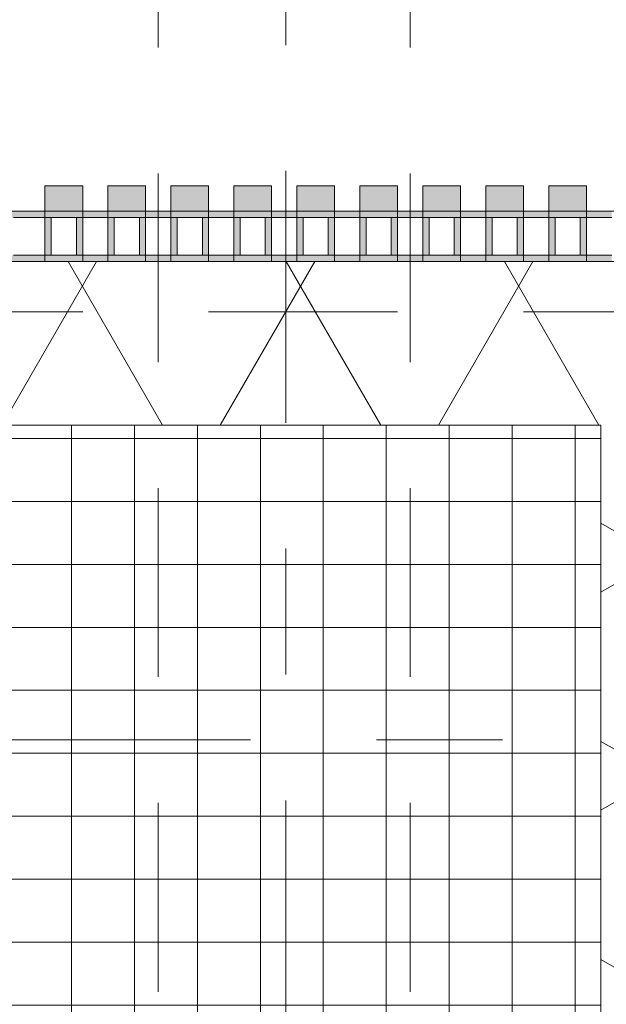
# Model space of a CAD drawing. Header units: metres. Extents: x -167 to 233, y -155 to 122.
# Tile 206 of 215: x 57.541 to 58.007, y 43.38 to 44.162. Entities that reach past the tile are written whole.
import ezdxf
from ezdxf.enums import TextEntityAlignment as Align

# ---------------------------------------------------------------- set-up
doc = ezdxf.new("R2010")
doc.units = ezdxf.units.M
doc.header["$MEASUREMENT"] = 0
for name, pattern in [('Achse', [0.4, 0.2, -0.1, 0, -0.1]), ('Raster', [0.4, 0.2, -0.1, 0, -0.1]), ('Strichlinie eng', [0.23, 0.15, -0.08]), ('Untersicht', [0.2, 0.15, -0.05])]:
    doc.linetypes.add(name, pattern=pattern)
for name, color, linetype in [('10 Stütze', 7, 'Continuous'), ('20 Decke', 7, 'Continuous'), ('20 Träger', 7, 'Continuous'), ('50 Sanitäreinrichtung', 7, 'Continuous'), ('90 Achsraster', 7, 'Continuous'), ('94 Genehmigungsplanung Bemaßung', 7, 'Continuous')]:
    doc.layers.add(name, color=color, linetype=linetype)
doc.styles.add('ERSTELLTER_STIL_1', font='arial.ttf')
doc.styles.add('ERSTELLTER_STIL_2', font='arial.ttf')
doc.dimstyles.new('ERSTELLTER_STIL__1', dxfattribs={"dimtxt": 0.25, "dimasz": 0.19, "dimexe": 0.18, "dimexo": 0.1, "dimgap": 0, "dimtad": 1, "dimtih": 1, "dimtoh": 1, "dimzin": 0, "dimdsep": 46, "dimtxsty": 'ERSTELLTER_STIL_1', "dimblk": 'ARROWHEAD_6', "dimblk1": 'ARROWHEAD_6', "dimblk2": 'ARROWHEAD_6', "dimcen": 0.09, "dimclrd": 7, "dimclre": 7, "dimclrt": 7, "dimazin": 0, "dimtfac": 1, "dimtdec": 4, "dimtmove": 0, "dimatfit": 3, "dimfxl": 1, "dimtolj": 1, "dimtzin": 0, "dimarcsym": 0})
doc.dimstyles.new('ERSTELLTER_STIL__2', dxfattribs={"dimtxt": 0.25, "dimasz": 0.19, "dimexe": 0.18, "dimexo": 0.1, "dimgap": 0, "dimtad": 1, "dimzin": 0, "dimdsep": 46, "dimtxsty": 'ERSTELLTER_STIL_1', "dimblk": 'ARROWHEAD_6', "dimblk1": 'ARROWHEAD_6', "dimblk2": 'ARROWHEAD_6', "dimcen": 0.09, "dimclrd": 7, "dimclre": 7, "dimclrt": 7, "dimazin": 0, "dimtfac": 1, "dimtdec": 4, "dimtmove": 0, "dimatfit": 3, "dimfxl": 1, "dimtolj": 1, "dimtzin": 0, "dimarcsym": 0})
pattern_1 = [(60, (0, 0), (-0.1299038, 0.075), []), (120, (0, 0), (0.1299038, 0.075), [])]

# ---------------------------------------------------------------- blocks, each defined once
blk = doc.blocks.new('Rechteck Raster Kassetten Fassade - ACB')
at = {"layer": '50 Sanitäreinrichtung', "linetype": 'Continuous', "lineweight": 0, "true_color": 0x9e9e9e}
for points in [[(19.84, 0.17), (19.84, 0.19), (19.81, 0.19), (19.81, 0.17)], [(19.89, 0.17), (19.89, 0.19), (19.86, 0.19), (19.86, 0.17)], [(19.94, 0.17), (19.94, 0.19), (19.91, 0.19), (19.91, 0.17)], [(19.99, 0.17), (19.99, 0.19), (19.96, 0.19), (19.96, 0.17)], [(20.04, 0.17), (20.04, 0.19), (20.01, 0.19), (20.01, 0.17)], [(20.09, 0.17), (20.09, 0.19), (20.06, 0.19), (20.06, 0.17)], [(20.14, 0.17), (20.14, 0.19), (20.11, 0.19), (20.11, 0.17)], [(20.19, 0.17), (20.19, 0.19), (20.16, 0.19), (20.16, 0.17)], [(20.24, 0.17), (20.24, 0.19), (20.21, 0.19), (20.21, 0.17)], [(19.76, 0.13), (19.81, 0.13), (19.81, 0.135), (19.765, 0.135), (19.765, 0.165), (19.81, 0.165), (19.81, 0.17), (19.76, 0.17)], [(19.81, 0.13), (19.86, 0.13), (19.86, 0.135), (19.815, 0.135), (19.815, 0.165), (19.86, 0.165), (19.86, 0.17), (19.81, 0.17)], [(19.835, 0.165), (19.835, 0.135), (19.84, 0.135), (19.84, 0.165)], [(19.86, 0.13), (19.91, 0.13), (19.91, 0.135), (19.865, 0.135), (19.865, 0.165), (19.91, 0.165), (19.91, 0.17), (19.86, 0.17)], [(19.885, 0.165), (19.885, 0.135), (19.89, 0.135), (19.89, 0.165)], [(19.91, 0.13), (19.96, 0.13), (19.96, 0.135), (19.915, 0.135), (19.915, 0.165), (19.96, 0.165), (19.96, 0.17), (19.91, 0.17)], [(19.935, 0.165), (19.935, 0.135), (19.94, 0.135), (19.94, 0.165)], [(19.96, 0.13), (20.01, 0.13), (20.01, 0.135), (19.965, 0.135), (19.965, 0.165), (20.01, 0.165), (20.01, 0.17), (19.96, 0.17)], [(19.985, 0.165), (19.985, 0.135), (19.99, 0.135), (19.99, 0.165)], [(20.01, 0.13), (20.06, 0.13), (20.06, 0.135), (20.015, 0.135), (20.015, 0.165), (20.06, 0.165), (20.06, 0.17), (20.01, 0.17)], [(20.035, 0.165), (20.035, 0.135), (20.04, 0.135), (20.04, 0.165)], [(20.06, 0.13), (20.11, 0.13), (20.11, 0.135), (20.065, 0.135), (20.065, 0.165), (20.11, 0.165), (20.11, 0.17), (20.06, 0.17)], [(20.085, 0.165), (20.085, 0.135), (20.09, 0.135), (20.09, 0.165)], [(20.11, 0.13), (20.16, 0.13), (20.16, 0.135), (20.115, 0.135), (20.115, 0.165), (20.16, 0.165), (20.16, 0.17), (20.11, 0.17)], [(20.135, 0.165), (20.135, 0.135), (20.14, 0.135), (20.14, 0.165)], [(20.16, 0.13), (20.21, 0.13), (20.21, 0.135), (20.165, 0.135), (20.165, 0.165), (20.21, 0.165), (20.21, 0.17), (20.16, 0.17)], [(20.185, 0.165), (20.185, 0.135), (20.19, 0.135), (20.19, 0.165)], [(20.21, 0.13), (20.26, 0.13), (20.26, 0.135), (20.215, 0.135), (20.215, 0.165), (20.26, 0.165), (20.26, 0.17), (20.21, 0.17)], [(20.235, 0.165), (20.235, 0.135), (20.24, 0.135), (20.24, 0.165)]]:
    blk.add_hatch(color=253, dxfattribs=at).paths.add_polyline_path(points)
at = {"layer": '50 Sanitäreinrichtung', "linetype": 'Continuous', "lineweight": 18}
h = blk.add_hatch(dxfattribs=at)
h.set_pattern_fill('Dämmung__weich_0001', color=8, style=0, pattern_type=2)
h.set_pattern_definition(pattern_1)
h.paths.add_polyline_path([(0, 0), (20.25, 0), (20.38, 0.13), (0, 0.13)])
at = {"layer": '50 Sanitäreinrichtung', "color": 251, "linetype": 'Continuous', "lineweight": 18, "true_color": 0x5f5f5f}
for p, q in [((19.84, 0.19), (19.81, 0.19)), ((19.81, 0.19), (19.81, 0.17)), ((19.84, 0.19), (19.81, 0.19)), ((19.81, 0.19), (19.81, 0.17)), ((19.84, 0.19), (19.84, 0.17)), ((19.84, 0.19), (19.84, 0.17)), ((19.89, 0.19), (19.86, 0.19)), ((19.86, 0.19), (19.86, 0.17)), ((19.89, 0.19), (19.86, 0.19)), ((19.86, 0.19), (19.86, 0.17)), ((19.89, 0.19), (19.89, 0.17)), ((19.89, 0.19), (19.89, 0.17)), ((19.94, 0.19), (19.91, 0.19)), ((19.91, 0.19), (19.91, 0.17)), ((19.94, 0.19), (19.91, 0.19)), ((19.91, 0.19), (19.91, 0.17)), ((19.94, 0.19), (19.94, 0.17)), ((19.94, 0.19), (19.94, 0.17)), ((19.99, 0.19), (19.96, 0.19)), ((19.96, 0.19), (19.96, 0.17)), ((19.99, 0.19), (19.96, 0.19)), ((19.96, 0.19), (19.96, 0.17)), ((19.99, 0.19), (19.99, 0.17)), ((19.99, 0.19), (19.99, 0.17)), ((20.04, 0.19), (20.01, 0.19)), ((20.01, 0.19), (20.01, 0.17)), ((20.04, 0.19), (20.01, 0.19)), ((20.01, 0.19), (20.01, 0.17)), ((20.04, 0.19), (20.04, 0.17)), ((20.04, 0.19), (20.04, 0.17)), ((20.09, 0.19), (20.06, 0.19)), ((20.06, 0.19), (20.06, 0.17)), ((20.09, 0.19), (20.06, 0.19)), ((20.06, 0.19), (20.06, 0.17)), ((20.09, 0.19), (20.09, 0.17)), ((20.09, 0.19), (20.09, 0.17)), ((20.14, 0.19), (20.11, 0.19)), ((20.11, 0.19), (20.11, 0.17)), ((20.14, 0.19), (20.11, 0.19)), ((20.11, 0.19), (20.11, 0.17)), ((20.14, 0.19), (20.14, 0.17)), ((20.14, 0.19), (20.14, 0.17)), ((20.19, 0.19), (20.16, 0.19)), ((20.16, 0.19), (20.16, 0.17)), ((20.19, 0.19), (20.16, 0.19)), ((20.16, 0.19), (20.16, 0.17)), ((20.19, 0.19), (20.19, 0.17)), ((20.19, 0.19), (20.19, 0.17)), ((20.24, 0.19), (20.21, 0.19)), ((20.21, 0.19), (20.21, 0.17)), ((20.24, 0.19), (20.21, 0.19)), ((20.21, 0.19), (20.21, 0.17)), ((20.24, 0.19), (20.24, 0.17)), ((20.24, 0.19), (20.24, 0.17)), ((19.84, 0.17), (19.76, 0.17)), ((19.84, 0.17), (19.76, 0.17)), ((19.79, 0.165), (19.785, 0.165)), ((19.79, 0.165), (19.785, 0.165)), ((19.81, 0.165), (19.79, 0.165)), ((19.81, 0.165), (19.79, 0.165)), ((19.89, 0.17), (19.81, 0.17)), ((19.81, 0.17), (19.81, 0.165)), ((19.89, 0.17), (19.81, 0.17)), ((19.81, 0.17), (19.81, 0.165)), ((19.84, 0.17), (19.81, 0.17)), ((19.84, 0.17), (19.81, 0.17)), ((19.815, 0.165), (19.81, 0.165)), ((19.81, 0.165), (19.81, 0.135)), ((19.815, 0.165), (19.81, 0.165)), ((19.81, 0.165), (19.81, 0.135)), ((19.835, 0.165), (19.815, 0.165)), ((19.815, 0.165), (19.815, 0.135)), ((19.835, 0.165), (19.815, 0.165)), ((19.835, 0.165), (19.815, 0.165)), ((19.815, 0.165), (19.815, 0.135)), ((19.835, 0.165), (19.815, 0.165)), ((19.835, 0.165), (19.835, 0.135)), ((19.84, 0.165), (19.835, 0.165)), ((19.835, 0.165), (19.835, 0.135)), ((19.84, 0.165), (19.835, 0.165)), ((19.84, 0.17), (19.84, 0.165)), ((19.84, 0.17), (19.84, 0.165)), ((19.84, 0.165), (19.84, 0.135)), ((19.86, 0.165), (19.84, 0.165)), ((19.84, 0.165), (19.84, 0.135)), ((19.86, 0.165), (19.84, 0.165)), ((19.94, 0.17), (19.86, 0.17)), ((19.86, 0.17), (19.86, 0.165)), ((19.94, 0.17), (19.86, 0.17)), ((19.86, 0.17), (19.86, 0.165)), ((19.89, 0.17), (19.86, 0.17)), ((19.89, 0.17), (19.86, 0.17)), ((19.865, 0.165), (19.86, 0.165)), ((19.86, 0.165), (19.86, 0.135)), ((19.865, 0.165), (19.86, 0.165)), ((19.86, 0.165), (19.86, 0.135)), ((19.885, 0.165), (19.865, 0.165)), ((19.865, 0.165), (19.865, 0.135)), ((19.885, 0.165), (19.865, 0.165)), ((19.885, 0.165), (19.865, 0.165)), ((19.865, 0.165), (19.865, 0.135)), ((19.885, 0.165), (19.865, 0.165)), ((19.885, 0.165), (19.885, 0.135)), ((19.89, 0.165), (19.885, 0.165)), ((19.885, 0.165), (19.885, 0.135)), ((19.89, 0.165), (19.885, 0.165)), ((19.89, 0.17), (19.89, 0.165)), ((19.89, 0.17), (19.89, 0.165)), ((19.89, 0.165), (19.89, 0.135)), ((19.91, 0.165), (19.89, 0.165)), ((19.89, 0.165), (19.89, 0.135)), ((19.91, 0.165), (19.89, 0.165)), ((19.99, 0.17), (19.91, 0.17)), ((19.91, 0.17), (19.91, 0.165)), ((19.99, 0.17), (19.91, 0.17)), ((19.91, 0.17), (19.91, 0.165)), ((19.94, 0.17), (19.91, 0.17)), ((19.94, 0.17), (19.91, 0.17)), ((19.915, 0.165), (19.91, 0.165)), ((19.91, 0.165), (19.91, 0.135)), ((19.915, 0.165), (19.91, 0.165)), ((19.91, 0.165), (19.91, 0.135)), ((19.935, 0.165), (19.915, 0.165)), ((19.915, 0.165), (19.915, 0.135)), ((19.935, 0.165), (19.915, 0.165)), ((19.935, 0.165), (19.915, 0.165)), ((19.915, 0.165), (19.915, 0.135)), ((19.935, 0.165), (19.915, 0.165)), ((19.935, 0.165), (19.935, 0.135)), ((19.94, 0.165), (19.935, 0.165)), ((19.935, 0.165), (19.935, 0.135)), ((19.94, 0.165), (19.935, 0.165)), ((19.94, 0.17), (19.94, 0.165)), ((19.94, 0.17), (19.94, 0.165)), ((19.94, 0.165), (19.94, 0.135)), ((19.96, 0.165), (19.94, 0.165)), ((19.94, 0.165), (19.94, 0.135)), ((19.96, 0.165), (19.94, 0.165)), ((20.04, 0.17), (19.96, 0.17)), ((19.96, 0.17), (19.96, 0.165)), ((20.04, 0.17), (19.96, 0.17)), ((19.96, 0.17), (19.96, 0.165)), ((19.99, 0.17), (19.96, 0.17)), ((19.99, 0.17), (19.96, 0.17)), ((19.965, 0.165), (19.96, 0.165)), ((19.96, 0.165), (19.96, 0.135)), ((19.965, 0.165), (19.96, 0.165)), ((19.96, 0.165), (19.96, 0.135)), ((19.985, 0.165), (19.965, 0.165)), ((19.965, 0.165), (19.965, 0.135)), ((19.985, 0.165), (19.965, 0.165)), ((19.985, 0.165), (19.965, 0.165)), ((19.965, 0.165), (19.965, 0.135)), ((19.985, 0.165), (19.965, 0.165)), ((19.985, 0.165), (19.985, 0.135)), ((19.99, 0.165), (19.985, 0.165)), ((19.985, 0.165), (19.985, 0.135)), ((19.99, 0.165), (19.985, 0.165)), ((19.99, 0.17), (19.99, 0.165)), ((19.99, 0.17), (19.99, 0.165)), ((19.99, 0.165), (19.99, 0.135)), ((20.01, 0.165), (19.99, 0.165)), ((19.99, 0.165), (19.99, 0.135)), ((20.01, 0.165), (19.99, 0.165)), ((20.09, 0.17), (20.01, 0.17)), ((20.01, 0.17), (20.01, 0.165)), ((20.09, 0.17), (20.01, 0.17)), ((20.01, 0.17), (20.01, 0.165)), ((20.04, 0.17), (20.01, 0.17)), ((20.04, 0.17), (20.01, 0.17)), ((20.015, 0.165), (20.01, 0.165)), ((20.01, 0.165), (20.01, 0.135)), ((20.015, 0.165), (20.01, 0.165)), ((20.01, 0.165), (20.01, 0.135)), ((20.035, 0.165), (20.015, 0.165)), ((20.015, 0.165), (20.015, 0.135)), ((20.035, 0.165), (20.015, 0.165)), ((20.035, 0.165), (20.015, 0.165)), ((20.015, 0.165), (20.015, 0.135)), ((20.035, 0.165), (20.015, 0.165)), ((20.035, 0.165), (20.035, 0.135)), ((20.04, 0.165), (20.035, 0.165)), ((20.035, 0.165), (20.035, 0.135)), ((20.04, 0.165), (20.035, 0.165)), ((20.04, 0.17), (20.04, 0.165)), ((20.04, 0.17), (20.04, 0.165)), ((20.04, 0.165), (20.04, 0.135)), ((20.06, 0.165), (20.04, 0.165)), ((20.04, 0.165), (20.04, 0.135)), ((20.06, 0.165), (20.04, 0.165)), ((20.14, 0.17), (20.06, 0.17)), ((20.06, 0.17), (20.06, 0.165)), ((20.14, 0.17), (20.06, 0.17)), ((20.06, 0.17), (20.06, 0.165)), ((20.09, 0.17), (20.06, 0.17)), ((20.09, 0.17), (20.06, 0.17)), ((20.065, 0.165), (20.06, 0.165)), ((20.06, 0.165), (20.06, 0.135)), ((20.065, 0.165), (20.06, 0.165)), ((20.06, 0.165), (20.06, 0.135)), ((20.085, 0.165), (20.065, 0.165)), ((20.065, 0.165), (20.065, 0.135)), ((20.085, 0.165), (20.065, 0.165)), ((20.085, 0.165), (20.065, 0.165)), ((20.065, 0.165), (20.065, 0.135)), ((20.085, 0.165), (20.065, 0.165)), ((20.085, 0.165), (20.085, 0.135)), ((20.09, 0.165), (20.085, 0.165)), ((20.085, 0.165), (20.085, 0.135)), ((20.09, 0.165), (20.085, 0.165)), ((20.09, 0.17), (20.09, 0.165)), ((20.09, 0.17), (20.09, 0.165)), ((20.09, 0.165), (20.09, 0.135)), ((20.11, 0.165), (20.09, 0.165)), ((20.09, 0.165), (20.09, 0.135)), ((20.11, 0.165), (20.09, 0.165)), ((20.19, 0.17), (20.11, 0.17)), ((20.11, 0.17), (20.11, 0.165)), ((20.19, 0.17), (20.11, 0.17)), ((20.11, 0.17), (20.11, 0.165)), ((20.14, 0.17), (20.11, 0.17)), ((20.14, 0.17), (20.11, 0.17)), ((20.115, 0.165), (20.11, 0.165)), ((20.11, 0.165), (20.11, 0.135)), ((20.115, 0.165), (20.11, 0.165)), ((20.11, 0.165), (20.11, 0.135)), ((20.135, 0.165), (20.115, 0.165)), ((20.115, 0.165), (20.115, 0.135)), ((20.135, 0.165), (20.115, 0.165)), ((20.135, 0.165), (20.115, 0.165)), ((20.115, 0.165), (20.115, 0.135)), ((20.135, 0.165), (20.115, 0.165)), ((20.135, 0.165), (20.135, 0.135)), ((20.14, 0.165), (20.135, 0.165)), ((20.135, 0.165), (20.135, 0.135)), ((20.14, 0.165), (20.135, 0.165)), ((20.14, 0.17), (20.14, 0.165)), ((20.14, 0.17), (20.14, 0.165)), ((20.14, 0.165), (20.14, 0.135)), ((20.16, 0.165), (20.14, 0.165)), ((20.14, 0.165), (20.14, 0.135)), ((20.16, 0.165), (20.14, 0.165)), ((20.24, 0.17), (20.16, 0.17)), ((20.16, 0.17), (20.16, 0.165)), ((20.24, 0.17), (20.16, 0.17)), ((20.16, 0.17), (20.16, 0.165)), ((20.19, 0.17), (20.16, 0.17)), ((20.19, 0.17), (20.16, 0.17)), ((20.165, 0.165), (20.16, 0.165)), ((20.16, 0.165), (20.16, 0.135)), ((20.165, 0.165), (20.16, 0.165)), ((20.16, 0.165), (20.16, 0.135)), ((20.185, 0.165), (20.165, 0.165)), ((20.165, 0.165), (20.165, 0.135)), ((20.185, 0.165), (20.165, 0.165)), ((20.185, 0.165), (20.165, 0.165)), ((20.165, 0.165), (20.165, 0.135)), ((20.185, 0.165), (20.165, 0.165)), ((20.185, 0.165), (20.185, 0.135)), ((20.19, 0.165), (20.185, 0.165)), ((20.185, 0.165), (20.185, 0.135)), ((20.19, 0.165), (20.185, 0.165)), ((20.19, 0.17), (20.19, 0.165)), ((20.19, 0.17), (20.19, 0.165)), ((20.19, 0.165), (20.19, 0.135)), ((20.21, 0.165), (20.19, 0.165)), ((20.19, 0.165), (20.19, 0.135)), ((20.21, 0.165), (20.19, 0.165)), ((20.29, 0.17), (20.21, 0.17)), ((20.21, 0.17), (20.21, 0.165)), ((20.29, 0.17), (20.21, 0.17)), ((20.21, 0.17), (20.21, 0.165)), ((20.24, 0.17), (20.21, 0.17)), ((20.24, 0.17), (20.21, 0.17)), ((20.215, 0.165), (20.21, 0.165)), ((20.21, 0.165), (20.21, 0.135)), ((20.215, 0.165), (20.21, 0.165)), ((20.21, 0.165), (20.21, 0.135)), ((20.235, 0.165), (20.215, 0.165)), ((20.215, 0.165), (20.215, 0.135)), ((20.235, 0.165), (20.215, 0.165)), ((20.235, 0.165), (20.215, 0.165)), ((20.215, 0.165), (20.215, 0.135)), ((20.235, 0.165), (20.215, 0.165)), ((20.235, 0.165), (20.235, 0.135)), ((20.24, 0.165), (20.235, 0.165)), ((20.235, 0.165), (20.235, 0.135)), ((20.24, 0.165), (20.235, 0.165)), ((20.24, 0.17), (20.24, 0.165)), ((20.24, 0.17), (20.24, 0.165)), ((20.24, 0.165), (20.24, 0.135)), ((20.26, 0.165), (20.24, 0.165)), ((20.24, 0.165), (20.24, 0.135)), ((20.26, 0.165), (20.24, 0.165)), ((19.79, 0.135), (19.785, 0.135)), ((19.79, 0.135), (19.785, 0.135)), ((19.81, 0.135), (19.79, 0.135)), ((19.81, 0.135), (19.79, 0.135)), ((19.815, 0.135), (19.81, 0.135)), ((19.81, 0.135), (19.81, 0.13)), ((19.815, 0.135), (19.81, 0.135)), ((19.81, 0.135), (19.81, 0.13)), ((19.835, 0.135), (19.815, 0.135)), ((19.835, 0.135), (19.815, 0.135)), ((19.835, 0.135), (19.815, 0.135)), ((19.835, 0.135), (19.815, 0.135)), ((19.84, 0.135), (19.835, 0.135)), ((19.84, 0.135), (19.835, 0.135)), ((19.84, 0.135), (19.84, 0.13)), ((19.86, 0.135), (19.84, 0.135)), ((19.84, 0.135), (19.84, 0.13)), ((19.86, 0.135), (19.84, 0.135)), ((19.865, 0.135), (19.86, 0.135)), ((19.86, 0.135), (19.86, 0.13)), ((19.865, 0.135), (19.86, 0.135)), ((19.86, 0.135), (19.86, 0.13)), ((19.885, 0.135), (19.865, 0.135)), ((19.885, 0.135), (19.865, 0.135)), ((19.885, 0.135), (19.865, 0.135)), ((19.885, 0.135), (19.865, 0.135)), ((19.89, 0.135), (19.885, 0.135)), ((19.89, 0.135), (19.885, 0.135)), ((19.89, 0.135), (19.89, 0.13)), ((19.91, 0.135), (19.89, 0.135)), ((19.89, 0.135), (19.89, 0.13)), ((19.91, 0.135), (19.89, 0.135)), ((19.915, 0.135), (19.91, 0.135)), ((19.91, 0.135), (19.91, 0.13)), ((19.915, 0.135), (19.91, 0.135)), ((19.91, 0.135), (19.91, 0.13)), ((19.935, 0.135), (19.915, 0.135)), ((19.935, 0.135), (19.915, 0.135)), ((19.935, 0.135), (19.915, 0.135)), ((19.935, 0.135), (19.915, 0.135)), ((19.94, 0.135), (19.935, 0.135)), ((19.94, 0.135), (19.935, 0.135)), ((19.94, 0.135), (19.94, 0.13)), ((19.96, 0.135), (19.94, 0.135)), ((19.94, 0.135), (19.94, 0.13)), ((19.96, 0.135), (19.94, 0.135)), ((19.965, 0.135), (19.96, 0.135)), ((19.96, 0.135), (19.96, 0.13)), ((19.965, 0.135), (19.96, 0.135)), ((19.96, 0.135), (19.96, 0.13)), ((19.985, 0.135), (19.965, 0.135)), ((19.985, 0.135), (19.965, 0.135)), ((19.985, 0.135), (19.965, 0.135)), ((19.985, 0.135), (19.965, 0.135)), ((19.99, 0.135), (19.985, 0.135)), ((19.99, 0.135), (19.985, 0.135)), ((19.99, 0.135), (19.99, 0.13)), ((20.01, 0.135), (19.99, 0.135)), ((19.99, 0.135), (19.99, 0.13)), ((20.01, 0.135), (19.99, 0.135)), ((20.015, 0.135), (20.01, 0.135)), ((20.01, 0.135), (20.01, 0.13)), ((20.015, 0.135), (20.01, 0.135)), ((20.01, 0.135), (20.01, 0.13)), ((20.035, 0.135), (20.015, 0.135)), ((20.035, 0.135), (20.015, 0.135)), ((20.035, 0.135), (20.015, 0.135)), ((20.035, 0.135), (20.015, 0.135)), ((20.04, 0.135), (20.035, 0.135)), ((20.04, 0.135), (20.035, 0.135)), ((20.04, 0.135), (20.04, 0.13)), ((20.06, 0.135), (20.04, 0.135)), ((20.04, 0.135), (20.04, 0.13)), ((20.06, 0.135), (20.04, 0.135)), ((20.065, 0.135), (20.06, 0.135)), ((20.06, 0.135), (20.06, 0.13)), ((20.065, 0.135), (20.06, 0.135)), ((20.06, 0.135), (20.06, 0.13)), ((20.085, 0.135), (20.065, 0.135)), ((20.085, 0.135), (20.065, 0.135)), ((20.085, 0.135), (20.065, 0.135)), ((20.085, 0.135), (20.065, 0.135)), ((20.09, 0.135), (20.085, 0.135)), ((20.09, 0.135), (20.085, 0.135)), ((20.09, 0.135), (20.09, 0.13)), ((20.11, 0.135), (20.09, 0.135)), ((20.09, 0.135), (20.09, 0.13)), ((20.11, 0.135), (20.09, 0.135)), ((20.115, 0.135), (20.11, 0.135)), ((20.11, 0.135), (20.11, 0.13)), ((20.115, 0.135), (20.11, 0.135)), ((20.11, 0.135), (20.11, 0.13)), ((20.135, 0.135), (20.115, 0.135)), ((20.135, 0.135), (20.115, 0.135)), ((20.135, 0.135), (20.115, 0.135)), ((20.135, 0.135), (20.115, 0.135)), ((20.14, 0.135), (20.135, 0.135)), ((20.14, 0.135), (20.135, 0.135)), ((20.14, 0.135), (20.14, 0.13)), ((20.16, 0.135), (20.14, 0.135)), ((20.14, 0.135), (20.14, 0.13)), ((20.16, 0.135), (20.14, 0.135)), ((20.165, 0.135), (20.16, 0.135)), ((20.16, 0.135), (20.16, 0.13)), ((20.165, 0.135), (20.16, 0.135)), ((20.16, 0.135), (20.16, 0.13)), ((20.185, 0.135), (20.165, 0.135)), ((20.185, 0.135), (20.165, 0.135)), ((20.185, 0.135), (20.165, 0.135)), ((20.185, 0.135), (20.165, 0.135)), ((20.19, 0.135), (20.185, 0.135)), ((20.19, 0.135), (20.185, 0.135)), ((20.19, 0.135), (20.19, 0.13)), ((20.21, 0.135), (20.19, 0.135)), ((20.19, 0.135), (20.19, 0.13)), ((20.21, 0.135), (20.19, 0.135)), ((20.215, 0.135), (20.21, 0.135)), ((20.21, 0.135), (20.21, 0.13)), ((20.215, 0.135), (20.21, 0.135)), ((20.21, 0.135), (20.21, 0.13)), ((20.235, 0.135), (20.215, 0.135)), ((20.235, 0.135), (20.215, 0.135)), ((20.235, 0.135), (20.215, 0.135)), ((20.235, 0.135), (20.215, 0.135)), ((20.24, 0.135), (20.235, 0.135)), ((20.24, 0.135), (20.235, 0.135)), ((20.24, 0.135), (20.24, 0.13)), ((20.26, 0.135), (20.24, 0.135)), ((20.24, 0.135), (20.24, 0.13)), ((20.26, 0.135), (20.24, 0.135)), ((20.38, 0.13), (0, 0.13)), ((19.84, 0.13), (19.76, 0.13)), ((19.84, 0.13), (19.76, 0.13)), ((19.89, 0.13), (19.81, 0.13)), ((19.89, 0.13), (19.81, 0.13)), ((19.94, 0.13), (19.86, 0.13)), ((19.94, 0.13), (19.86, 0.13)), ((19.99, 0.13), (19.91, 0.13)), ((19.99, 0.13), (19.91, 0.13)), ((20.04, 0.13), (19.96, 0.13)), ((20.04, 0.13), (19.96, 0.13)), ((20.09, 0.13), (20.01, 0.13)), ((20.09, 0.13), (20.01, 0.13)), ((20.14, 0.13), (20.06, 0.13)), ((20.14, 0.13), (20.06, 0.13)), ((20.19, 0.13), (20.11, 0.13)), ((20.19, 0.13), (20.11, 0.13)), ((20.24, 0.13), (20.16, 0.13)), ((20.24, 0.13), (20.16, 0.13)), ((20.29, 0.13), (20.21, 0.13)), ((20.29, 0.13), (20.21, 0.13)), ((0, 0), (20.25, 0))]:
    blk.add_line(p, q, dxfattribs=at)
at = {"layer": '50 Sanitäreinrichtung', "color": 251, "linetype": 'Strichlinie eng', "lineweight": 18, "true_color": 0x5f5f5f}
blk.add_line((20.34, 0.09), (0, 0.09), dxfattribs=at)
blk = doc.blocks.new('Standard-Rastermarker_138')
at = {"layer": '90 Achsraster', "color": 14, "linetype": 'Raster', "lineweight": 18, "true_color": 0xa80000}
blk.add_line((1, 0), (24.68085, 0), dxfattribs=at)
at = {"layer": '90 Achsraster', "color": 14, "lineweight": 18, "true_color": 0xa80000, "style": 'ERSTELLTER_STIL_2'}
for tag, p in [('AC_MarkerText_1_0', (-0.56857, -0.06857)), ('AC_MarkerText_1_1', (25.81228, -0.06857))]:
    blk.add_attdef(tag, text='', height=0.3, rotation=90, dxfattribs=at).set_placement(p, align=Align.TOP_CENTER)
blk = doc.blocks.new('Rechteck Raster Kassetten Fassade - ACB_5')
at = {"layer": '50 Sanitäreinrichtung', "linetype": 'Continuous', "lineweight": 18}
h = blk.add_hatch(dxfattribs=at)
h.set_pattern_fill('Dämmung__weich_0001', color=8, style=0, pattern_type=2)
h.set_pattern_definition(pattern_1)
h.paths.add_polyline_path([(0, 0), (15.5, 0), (15.63, 0.13), (-0.13, 0.13)])
at = {"layer": '50 Sanitäreinrichtung', "color": 251, "linetype": 'Continuous', "lineweight": 18, "true_color": 0x5f5f5f}
blk.add_line((0, 0), (15.5, 0), dxfattribs=at)
blk = doc.blocks.new('Standard-Rastermarker_139')
at = {"layer": '90 Achsraster', "color": 14, "linetype": 'Raster', "lineweight": 18, "true_color": 0xa80000}
blk.add_line((1, 0), (45.44268, 0), dxfattribs=at)
at = {"layer": '90 Achsraster', "color": 14, "lineweight": 18, "true_color": 0xa80000, "style": 'ERSTELLTER_STIL_2'}
for tag, p in [('AC_MarkerText_1_0', (-0.35, 0.15)), ('AC_MarkerText_1_1', (46.79268, 0.15))]:
    blk.add_attdef(tag, text='', height=0.3, dxfattribs=at).set_placement(p, align=Align.TOP_CENTER)
blk = doc.blocks.new('*D233', base_point=(27236.13209, 33357.27905))
at = {"layer": '94 Genehmigungsplanung Bemaßung', "color": 7, "linetype": 'Continuous', "lineweight": 13}
for p, q in [((17.34109, 46.96218), (17.34109, 47.33718)), ((58.16249, 46.96218), (58.16249, 47.33718)), ((17.44109, 47.24968), (17.24109, 47.04968)), ((58.06249, 47.04968), (58.26249, 47.24968)), ((17.19109, 47.14968), (17.34109, 47.14968)), ((17.34109, 47.14968), (58.16249, 47.14968)), ((58.16249, 47.14968), (58.31249, 47.14968))]:
    blk.add_line(p, q, dxfattribs=at)
at = {"layer": '94 Genehmigungsplanung Bemaßung', "color": 7, "lineweight": 13, "insert": (37.3228, 47.19968), "char_height": 0.25, "attachment_point": 7, "style": 'ERSTELLTER_STIL_1'}
blk.add_mtext('\\A1;{\\pql;\\fArial|b0|i0|c0|p0;\\W1.000000;40,82}', dxfattribs=at)
blk = doc.blocks.new('ARROWHEAD_6')
at = {"color": 0, "linetype": 'Continuous', "lineweight": 0}
for p, q in [((-0.5, -0.5), (0.5, 0.5)), ((0, 0), (-1, 0))]:
    blk.add_line(p, q, dxfattribs=at)
blk = doc.blocks.new('*D243', base_point=(27236.13209, 33357.27905))
at = {"layer": '94 Genehmigungsplanung Bemaßung', "color": 7, "linetype": 'Continuous', "lineweight": 13}
for p, q in [((57.75249, 46.32315), (57.75249, 46.69815)), ((58.16249, 46.32315), (58.16249, 46.69815)), ((57.85249, 46.61065), (57.65249, 46.41065)), ((58.06249, 46.41065), (58.26249, 46.61065)), ((57.75249, 46.51065), (58.16249, 46.51065)), ((58.16249, 46.51065), (58.31249, 46.51065))]:
    blk.add_line(p, q, dxfattribs=at)
blk = doc.blocks.new('*D249', base_point=(27236.13209, 33357.27905))
at = {"layer": '94 Genehmigungsplanung Bemaßung', "color": 7, "linetype": 'Continuous', "lineweight": 13}
for p, q in [((54.78637, 43.73968), (54.58637, 43.93968)), ((54.87387, 43.83968), (54.49887, 43.83968)), ((54.68637, 28.17968), (54.68637, 43.83968)), ((54.58637, 28.27968), (54.78637, 28.07968)), ((54.87387, 28.17968), (54.49887, 28.17968)), ((54.68637, 28.02968), (54.68637, 28.17968))]:
    blk.add_line(p, q, dxfattribs=at)
at = {"layer": '94 Genehmigungsplanung Bemaßung', "color": 7, "lineweight": 13, "char_height": 0.25, "attachment_point": 7, "rotation": 90, "style": 'ERSTELLTER_STIL_1'}
for s, insert in [('\\A1;{\\pql;\\fArial|b0|i0|c0|p0;\\W1.000000;16}', (54.63637, 43.35831)), ('\\A1;{\\pql;\\fArial|b0|i0|c0|p0;\\W1.000000;15,66}', (54.63637, 35.39001))]:
    blk.add_mtext(s, dxfattribs=dict(at, insert=insert))
blk = doc.blocks.new('*D250', base_point=(27236.13209, 33357.27905))
at = {"layer": '94 Genehmigungsplanung Bemaßung', "color": 7, "linetype": 'Continuous', "lineweight": 13}
for p, q in [((54.68637, 43.99968), (54.68637, 44.14968)), ((54.58637, 44.09968), (54.78637, 43.89968)), ((54.87387, 43.99968), (54.49887, 43.99968)), ((54.68637, 43.83968), (54.68637, 43.99968)), ((54.78637, 43.73968), (54.58637, 43.93968)), ((54.87387, 43.83968), (54.49887, 43.83968))]:
    blk.add_line(p, q, dxfattribs=at)
blk = doc.blocks.new('*D251', base_point=(27236.13209, 33357.27905))
at = {"layer": '94 Genehmigungsplanung Bemaßung', "color": 7, "linetype": 'Continuous', "lineweight": 13}
for p, q in [((63.0177, 43.99968), (63.0177, 44.14968)), ((63.1177, 43.89968), (62.9177, 44.09968)), ((63.2052, 43.99968), (62.8302, 43.99968)), ((63.0177, 28.17968), (63.0177, 43.99968)), ((62.9177, 28.27968), (63.1177, 28.07968)), ((63.2052, 28.17968), (62.8302, 28.17968)), ((63.0177, 28.02968), (63.0177, 28.17968))]:
    blk.add_line(p, q, dxfattribs=at)
at = {"layer": '94 Genehmigungsplanung Bemaßung', "color": 7, "lineweight": 13, "insert": (62.9677, 35.66069), "char_height": 0.25, "attachment_point": 7, "rotation": 90, "style": 'ERSTELLTER_STIL_1'}
blk.add_mtext('\\A1;{\\pql;\\fArial|b0|i0|c0|p0;\\W1.000000;15,82}', dxfattribs=at)
blk = doc.blocks.new('*D257', base_point=(27236.13209, 33357.27905))
at = {"layer": '94 Genehmigungsplanung Bemaßung', "color": 7, "linetype": 'Continuous', "lineweight": 13}
for p, q in [((17.50109, 45.65596), (17.50109, 46.03096)), ((58.00249, 45.65596), (58.00249, 46.03096)), ((17.60109, 45.94346), (17.40109, 45.74346)), ((57.90249, 45.74346), (58.10249, 45.94346)), ((17.50109, 45.84346), (58.00249, 45.84346))]:
    blk.add_line(p, q, dxfattribs=at)
at = {"layer": '94 Genehmigungsplanung Bemaßung', "color": 7, "lineweight": 13, "char_height": 0.25, "attachment_point": 7, "style": 'ERSTELLTER_STIL_1'}
for s, insert in [('\\A1;{\\pql;\\fArial|b0|i0|c0|p0;\\W1.000000;40,50}', (37.13212, 45.89346)), ('\\A1;{\\pql;\\fArial|b0|i0|c0|p0;\\W1.000000;16}', (57.52113, 45.89346))]:
    blk.add_mtext(s, dxfattribs=dict(at, insert=insert))
blk = doc.blocks.new('*D258', base_point=(27236.13209, 33357.27905))
at = {"layer": '94 Genehmigungsplanung Bemaßung', "color": 7, "linetype": 'Continuous', "lineweight": 13}
for p, q in [((58.00249, 45.65596), (58.00249, 46.03096)), ((58.16249, 45.65596), (58.16249, 46.03096)), ((57.90249, 45.74346), (58.10249, 45.94346)), ((58.26249, 45.94346), (58.06249, 45.74346)), ((58.00249, 45.84346), (58.16249, 45.84346)), ((58.16249, 45.84346), (58.31249, 45.84346))]:
    blk.add_line(p, q, dxfattribs=at)

msp = doc.modelspace()

# ---------------------------------------------------------------- hatches: boundary and pattern name
at = {"layer": '10 Stütze', "linetype": 'Continuous', "lineweight": 18}
h = msp.add_hatch(dxfattribs=at)
h.set_pattern_fill('Beton__Fertigteil_Träger_1D', color=8, style=0, pattern_type=2)
h.set_pattern_definition([(0, (27236.132094, 33357.27905), (0, 0.05), []), (90, (27236.132094, 33357.27905), (-0.05, 0), [])])
h.paths.add_polyline_path([(57.50249, 43.83968), (57.50249, 43.33968), (58.00249, 43.33968), (58.00249, 43.83968)])

# ---------------------------------------------------------------- linework, layer by layer
at = {"layer": '10 Stütze', "color": 7, "linetype": 'Continuous', "lineweight": 13, "flags": 128}
msp.add_lwpolyline([(57.50249, 43.83968), (57.50249, 43.33968), (58.00249, 43.33968), (58.00249, 43.83968)], close=True, dxfattribs=at)
at = {"layer": '20 Decke', "color": 7, "linetype": 'Continuous', "lineweight": 13, "flags": 128}
msp.add_lwpolyline([(38.10109, 43.83968), (38.10109, 28.33968), (38.24109, 28.33968), (42.50109, 28.33968), (42.50109, 28.83968), (43.00109, 28.83968), (43.00109, 28.33968), (47.50109, 28.33968), (47.50109, 28.83968), (48.00109, 28.83968), (48.00109, 28.47218), (52.50249, 28.47218), (52.50249, 28.83968), (53.00249, 28.83968), (53.00249, 28.33968), (57.50249, 28.33968), (57.50249, 28.83968), (58.00249, 28.83968), (58.00249, 43.83968), (47.50109, 43.83968), (43.00109, 43.83968), (43.00109, 43.33968), (42.50109, 43.33968), (42.50109, 43.83968)], close=True, dxfattribs=at)
at = {"layer": '20 Träger', "color": 7, "linetype": 'Untersicht', "lineweight": 18}
for p, q in [((57.65109, 27.63968), (57.65109, 44.53968)), ((57.85109, 27.63968), (57.85109, 44.53968))]:
    msp.add_line(p, q, dxfattribs=at)
at = {"layer": '20 Träger', "color": 7, "linetype": 'Achse', "lineweight": 13}
msp.add_line((57.65109, 43.83968), (57.85109, 43.83968), dxfattribs=at)

# ---------------------------------------------------------------- block references
at = {"layer": '50 Sanitäreinrichtung', "color": 251, "linetype": 'Continuous', "lineweight": 18, "true_color": 0x5f5f5f}
msp.add_blockref('Rechteck Raster Kassetten Fassade - ACB', (37.75109, 43.83968), dxfattribs=at)
at = {"layer": '50 Sanitäreinrichtung', "color": 251, "linetype": 'Continuous', "lineweight": 18, "true_color": 0x5f5f5f, "xscale": -1, "rotation": 270}
msp.add_blockref('Rechteck Raster Kassetten Fassade - ACB_5', (58.00249, 28.33968), dxfattribs=at)
at = {"layer": '90 Achsraster', "color": 7, "linetype": 'Continuous', "lineweight": 18, "rotation": 270}
msp.add_blockref('Standard-Rastermarker_138', (57.75249, 47.54161), dxfattribs=at)
at = {"layer": '90 Achsraster', "color": 7, "linetype": 'Continuous', "lineweight": 18}
msp.add_blockref('Standard-Rastermarker_139', (13.52445, 43.58968), dxfattribs=at)

# ---------------------------------------------------------------- dimensions: what is measured, and where the dimension line sits
at = {"layer": '94 Genehmigungsplanung Bemaßung', "color": 7, "linetype": 'Continuous', "lineweight": 13}
for base, p1, p2, picture, middle in [((58.16249, 46.51065), (57.75249, 47.89161), (58.16249, 43.99968), '*D243', (57.46139, 46.68565)), ((58.16249, 47.14968), (17.34109, 43.99968), (58.16249, 43.99968), '*D233', (37.74157, 47.32468)), ((58.00249, 45.84346), (17.50109, 43.83968), (58.00249, 43.83968), '*D257', (37.55089, 46.01846)), ((58.16249, 45.84346), (58.00249, 43.83968), (58.16249, 42.69346), '*D258', (57.71139, 46.01846))]:
    dim = msp.add_linear_dim(base=base, p1=p1, p2=p2, dimstyle='ERSTELLTER_STIL__1', dxfattribs=at)
    dim.commit()
    dim.dimension.update_dxf_attribs({"geometry": picture, "text_midpoint": middle, "dimtype": 160})
for base, p1, p2, picture, middle in [((54.68637, 43.99968), (57.50249, 43.83968), (58.16249, 43.99968), '*D250', (54.51137, 43.54857)), ((63.0177, 43.99968), (57.7672, 28.17968), (57.7672, 43.99968), '*D251', (62.8427, 36.07946)), ((54.68637, 43.83968), (58.16249, 28.17968), (57.50249, 43.83968), '*D249', (54.51137, 35.80878))]:
    dim = msp.add_linear_dim(base=base, p1=p1, p2=p2, angle=90, dimstyle='ERSTELLTER_STIL__2', dxfattribs=at)
    dim.commit()
    dim.dimension.update_dxf_attribs({"geometry": picture, "text_midpoint": middle, "dimtype": 160, "text_rotation": 90})

doc.saveas('drawing.dxf')
